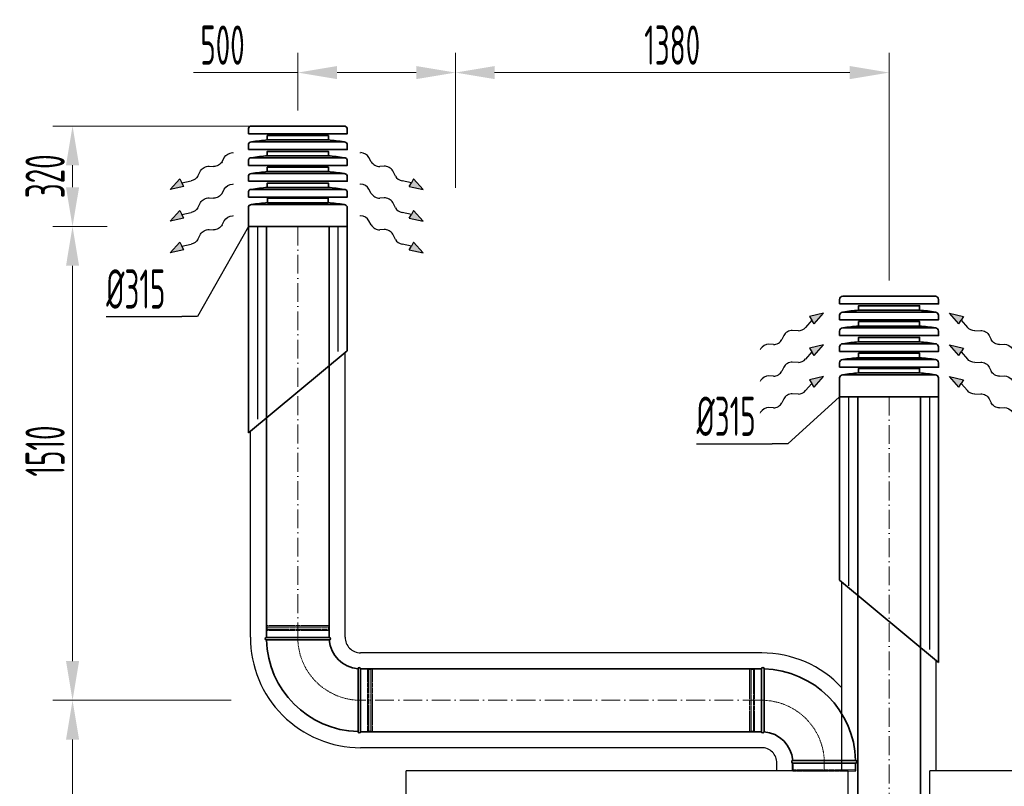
# Model space of a CAD drawing. Header units: millimetres. Extents: x 8221 to 89444, y -105166 to -5578.
# Tile 112 of 118: x 67054 to 70191, y -8020 to -5578. Entities that reach past the tile are written whole.
import ezdxf

# ---------------------------------------------------------------- set-up
doc = ezdxf.new("R2010")
doc.units = ezdxf.units.MM
for name, pattern in [('ACAD_ISO02W100', [15, 12, -3]), ('ACAD_ISO10W100', [18, 12, -3, 0, -3]), ('phl_thick', [0])]:
    doc.linetypes.add(name, pattern=pattern)
for name, color, linetype, lineweight in [('UT_KOTY - DIMENZE', 7, 'Continuous', 5), ('VZT_09 ODA (SÁNÍ) - OBRYS', 3, 'Continuous', 35), ('VZT_0C ODA (SÁNÍ)', 3, 'Continuous', 35), ('VZT_0D EHA (VÝFUK)', 14, 'Continuous', 35), ('VZT_10 ODA (SÁNÍ) - OSA', 3, 'ACAD_ISO10W100', 5), ('VZT_13 EHA (VÝFUK) - OBRYS', 14, 'Continuous', 35), ('VZT_14 EHA (VÝFUK) - OSA', 14, 'ACAD_ISO10W100', 5), ('VZT_30 DISTRIBUČNÍ PRVKY - OBRYS', 1, 'Continuous', 35), ('VZT_50 POPIS - OBECNE', 7, 'Continuous', 13), ('VZT_60_KOTY - DIMENZE', 7, 'Continuous', 5)]:
    doc.layers.add(name, color=color, linetype=linetype, lineweight=lineweight)
doc.layers.add('VZT_15 EHA (VÝFUK) - NETISK', color=8, linetype='ACAD_ISO02W100', lineweight=5, plot=False)
doc.layers.add('VZT_IZOLACE - TEPELNÁ', color=6, linetype='IZOLACE TEPELNA')
doc.styles.add('EVORA_125', font='isocp.shx', dxfattribs={"width": 0.6, "height": 125})
doc.styles.add('ISOCP 2.5', font='isocp.shx', dxfattribs={"width": 0.6, "height": 2.5})
doc.styles.get("Standard").update_dxf_attribs({"font": 'arial.ttf'})
doc.linetypes.add('IZOLACE', pattern='A,0.00254,-2.54,[134,ltypeshp.shx,S=2.54,R=0,X=-2.54,Y=0],-5.08,[134,ltypeshp.shx,S=2.54,R=180,X=2.54,Y=0],-2.54', length=10.16254)
doc.linetypes.add('IZOLACE TEPELNA', pattern='A,12.7,-1.5,["T",Standard,S=2.54,R=0,X=0,Y=-1.27],-3', length=17.2)

msp = doc.modelspace()

# ---------------------------------------------------------------- linework, layer by layer
at = {"color": 8}
for p, q in [((68285.1, -10371.1), (68285.1, -7971.1)), ((69694.1, -7971.1), (68285.1, -7971.1)), ((70281.6, -7971.1), (69954.1, -7971.1))]:
    msp.add_line(p, q, dxfattribs=at)
at = {"layer": 'UT_KOTY - DIMENZE'}
for p, q in [((67940, -5867.1), (67940, -5684.3)), ((68442.2, -6114.1), (68442.2, -5684.3)), ((68442.2, -6114.1), (68442.2, -5684.3)), ((69824.1, -6409.2), (69824.1, -5684.3)), ((67940, -5746.8), (67607.5, -5746.8)), ((68317.2, -5746.8), (68065, -5746.8)), ((69699.1, -5746.8), (68567.2, -5746.8)), ((67890, -5917.1, 0), (67159.6, -5917.1, 0)), ((67222.1, -6112.1, 0), (67222.1, -6042.1, 0)), ((67172.1, -6237.1, 0), (67159.6, -6237.1, 0)), ((67332.2, -6237.1, 0), (67159.6, -6237.1, 0)), ((67222.1, -7620.9, 0), (67222.1, -6362.1, 0)), ((67172.1, -7745.9, 0), (67159.6, -7745.9, 0)), ((67727.7, -7745.9), (67159.6, -7745.9)), ((67222.1, -10246.1), (67222.1, -7870.9))]:
    msp.add_line(p, q, dxfattribs=at)
for points in [[(68065, -5726), (68065, -5767.6), (67940, -5746.8)], [(68317.2, -5726), (68317.2, -5767.6), (68442.2, -5746.8)], [(68567.2, -5726), (68567.2, -5767.6), (68442.2, -5746.8)], [(69699.1, -5726), (69699.1, -5767.6), (69824.1, -5746.8)], [(67201.3, -6042.1, 0), (67243, -6042.1, 0), (67222.1, -5917.1, 0)], [(67201.3, -6112.1, 0), (67243, -6112.1, 0), (67222.1, -6237.1, 0)], [(67201.3, -6362.1, 0), (67243, -6362.1, 0), (67222.1, -6237.1, 0)], [(67201.3, -7620.9, 0), (67243, -7620.9, 0), (67222.1, -7745.9, 0)], [(67201.3, -7870.9), (67243, -7870.9), (67222.1, -7745.9)]]:
    msp.add_solid(points, dxfattribs=at)
at = {"layer": 'VZT_09 ODA (SÁNÍ) - OBRYS'}
for points in [[(69724.1, -9483.8), (69724.1, -6779.2)], [(69924.1, -9483.8), (69924.1, -6779.2)]]:
    msp.add_lwpolyline(points, dxfattribs=at)
at = {"layer": 'VZT_0C ODA (SÁNÍ)'}
for p, q in [((69666.6, -6779.2), (69666.6, -7363.4)), ((69981.6, -6779.2), (69981.6, -7625.1)), ((69666.6, -7363.4), (69981.6, -7625.1))]:
    msp.add_line(p, q, dxfattribs=at)
at = {"layer": 'VZT_0D EHA (VÝFUK)'}
for p, q in [((67782.5, -6237.1), (67782.5, -6894.2)), ((68097.5, -6237.1), (68097.5, -6632.5)), ((68097.5, -6632.5), (67782.5, -6894.2))]:
    msp.add_line(p, q, dxfattribs=at)
at = {"layer": 'VZT_10 ODA (SÁNÍ) - OSA', "ltscale": 5}
msp.add_lwpolyline([(69824.1, -6779.2), (69824.1, -9483.8)], dxfattribs=at)
at = {"layer": 'VZT_13 EHA (VÝFUK) - OBRYS'}
for p, q in [((67840, -7545.9), (68040, -7545.9)), ((67940.1, -7553.9), (67840, -7553.9)), ((68140, -7645.9), (68140, -7845.9)), ((69417.8, -7845.9), (69417.8, -7645.9)), ((69425.8, -7746), (69425.8, -7645.9)), ((68132, -7745.9), (68132, -7845.9)), ((69617.7, -7937.9), (69717.8, -7937.9)), ((69516.8, -7971.1), (69516.8, -7945.9)), ((69717.8, -7945.9), (69517.8, -7945.9)), ((69716.8, -7971.1), (69716.8, -7945.9))]:
    msp.add_line(p, q, dxfattribs=at)
for points in [[(67840, -7545.9), (67840, -6237.1)], [(68040, -7545.9), (68040, -6237.1)], [(68140, -7645.9), (69417.8, -7645.9)], [(68140, -7845.9), (69417.8, -7845.9)]]:
    msp.add_lwpolyline(points, dxfattribs=at)
for centre, radius, start, end in [((67840, -7549.9), 4, 90, 270), ((68140, -7545.9), 300, 181.5281, 268.4719), ((68040, -7549.9), 4, 274.5812, 90), ((68140, -7545.9), 100, 184.5812, 265.4188), ((68136, -7645.9), 4, 0, 175.4188), ((69421.8, -7645.9), 4, 0, 180), ((69417.8, -7945.9), 300, 1.5281, 88.4719), ((68136, -7845.9), 4, 180, 0), ((69421.8, -7845.9), 4, 180, 355.4188), ((69417.8, -7945.9), 100, 4.5812, 85.4188), ((69517.8, -7941.9), 4, 94.5812, 270), ((69717.8, -7941.9), 4, 270, 90)]:
    msp.add_arc(centre, radius, start, end, dxfattribs=at)
for points, knots in [([(67940.1, -7553.9), (67952.7, -7553.9), (67965.2, -7553.9), (67989.1, -7553.9), (68000.2, -7553.9), (68019, -7553.9), (68026.6, -7553.9), (68037.1, -7553.9), (68040, -7553.9), (68040.3, -7553.9), (68040.3, -7553.9), (68040.3, -7553.9)], [157.533456, 157.533456, 157.533456, 157.533456, 195.393508, 195.393508, 234.551342, 234.551342, 273.721472, 273.721472, 312.806301, 312.806301, 315.294186, 315.294186, 315.294186, 315.294186]), ([(68132, -7645.6), (68132, -7645.6), (68132, -7647.8), (68132, -7656.8), (68132, -7663.7), (68132, -7681.5), (68132, -7692.2), (68132, -7715.9), (68132, -7728.8), (68132, -7743.2), (68132, -7744.5), (68132, -7745.9)], [315.294186, 315.294186, 315.294186, 315.294186, 351.735982, 351.735982, 390.710875, 390.710875, 429.832624, 429.832624, 468.991563, 468.991563, 473.053633, 473.053633, 473.053633, 473.053633]), ([(69425.7, -7846.3), (69425.7, -7846.3), (69425.7, -7844), (69425.8, -7835.1), (69425.8, -7828.1), (69425.8, -7810.4), (69425.8, -7799.7), (69425.8, -7775.9), (69425.8, -7763.1), (69425.8, -7748.7), (69425.8, -7747.4), (69425.8, -7746)], [315.294186, 315.294186, 315.294186, 315.294186, 351.735982, 351.735982, 390.710875, 390.710875, 429.832624, 429.832624, 468.991563, 468.991563, 473.053633, 473.053633, 473.053633, 473.053633]), ([(69617.7, -7937.9), (69605.1, -7937.9), (69592.6, -7937.9), (69568.7, -7937.9), (69557.6, -7937.9), (69538.8, -7937.9), (69531.2, -7938), (69520.7, -7938), (69517.8, -7938), (69517.5, -7938), (69517.4, -7938), (69517.4, -7938)], [157.533456, 157.533456, 157.533456, 157.533456, 195.393508, 195.393508, 234.551342, 234.551342, 273.721472, 273.721472, 312.806301, 312.806301, 315.294186, 315.294186, 315.294186, 315.294186])]:
    msp.add_open_spline(points, degree=3, knots=knots, dxfattribs=at)
at = {"layer": 'VZT_14 EHA (VÝFUK) - OSA', "ltscale": 0.3}
for p, q in [((69417.8, -7745.9), (69417.8, -7745.9)), ((69617.8, -7945.9), (69617.8, -7945.9))]:
    msp.add_line(p, q, dxfattribs=at)
at = {"layer": 'VZT_14 EHA (VÝFUK) - OSA', "ltscale": 5}
msp.add_line((69616.8, -7945.9), (69616.8, -7971.1), dxfattribs=at)
for points in [[(67940, -6237.1), (67940, -7545.9)], [(69417.8, -7745.9), (68140, -7745.9)]]:
    msp.add_lwpolyline(points, dxfattribs=at)
at = {"layer": 'VZT_14 EHA (VÝFUK) - OSA', "ltscale": 0.3}
msp.add_lwpolyline([(68140, -7745.9), (68140, -7745.9, -0.414214), (67940, -7545.9), (67940, -7545.9)], format="xyb", dxfattribs=at)
msp.add_arc((69417.8, -7945.9), 200, 0, 90, dxfattribs=at)
at = {"layer": 'VZT_15 EHA (VÝFUK) - NETISK', "ltscale": 0.4}
for p, q in [((68040, -7512.4), (67840, -7512.4)), ((67840, -7512.4), (67840, -7512.9)), ((68040, -7512.9), (67840, -7512.9)), ((68040, -7519.9), (67840, -7519.9)), ((67840, -7519.9), (67840, -7520.4)), ((68040, -7520.4), (67840, -7520.4)), ((68039, -7507.9), (67841, -7507.9)), ((67841, -7507.9), (67841, -7511.9)), ((68039, -7511.9), (67841, -7511.9)), ((68039, -7523.9), (67841, -7523.9)), ((67841, -7523.9), (67841, -7545.9)), ((67842, -7511.9), (67842, -7512.4)), ((67842, -7512.9), (67842, -7519.9)), ((67842, -7520.4), (67842, -7523.9)), ((68038, -7511.9), (68038, -7512.4)), ((68038, -7512.9), (68038, -7519.9)), ((68038, -7520.4), (68038, -7523.9)), ((68039, -7507.9), (68039, -7511.9)), ((68039, -7523.9), (68039, -7545.9)), ((68040, -7512.4), (68040, -7512.9)), ((68040, -7519.9), (68040, -7520.4)), ((68140, -7646.9), (68162, -7646.9)), ((68162, -7646.9), (68162, -7844.9)), ((68162, -7647.9), (68165.5, -7647.9)), ((68165.5, -7645.9), (68165.5, -7845.9)), ((68165.5, -7645.9), (68166, -7645.9)), ((68166, -7645.9), (68166, -7845.9)), ((68166, -7647.9), (68173, -7647.9)), ((68173, -7645.9), (68173, -7845.9)), ((68173, -7645.9), (68173.5, -7645.9)), ((68173.5, -7645.9), (68173.5, -7845.9)), ((68173.5, -7647.9), (68174, -7647.9)), ((68174, -7646.9), (68174, -7844.9)), ((68174, -7646.9), (68178, -7646.9)), ((68178, -7646.9), (68178, -7844.9)), ((69379.8, -7844.9), (69379.8, -7646.9)), ((69383.8, -7646.9), (69379.8, -7646.9)), ((69383.8, -7844.9), (69383.8, -7646.9)), ((69384.3, -7647.9), (69383.8, -7647.9)), ((69384.3, -7845.9), (69384.3, -7645.9)), ((69384.8, -7645.9), (69384.3, -7645.9)), ((69384.8, -7845.9), (69384.8, -7645.9)), ((69391.8, -7647.9), (69384.8, -7647.9)), ((69391.8, -7845.9), (69391.8, -7645.9)), ((69392.3, -7645.9), (69391.8, -7645.9)), ((69392.3, -7845.9), (69392.3, -7645.9)), ((69395.8, -7647.9), (69392.3, -7647.9)), ((69395.8, -7844.9), (69395.8, -7646.9)), ((69417.8, -7646.9), (69395.8, -7646.9)), ((68162, -7843.9), (68165.5, -7843.9)), ((68166, -7843.9), (68173, -7843.9)), ((68173.5, -7843.9), (68174, -7843.9)), ((69384.3, -7843.9), (69383.8, -7843.9)), ((69391.8, -7843.9), (69384.8, -7843.9)), ((69395.8, -7843.9), (69392.3, -7843.9)), ((68140, -7844.9), (68162, -7844.9)), ((68165.5, -7845.9), (68166, -7845.9)), ((68173, -7845.9), (68173.5, -7845.9)), ((68174, -7844.9), (68178, -7844.9)), ((69383.8, -7844.9), (69379.8, -7844.9)), ((69384.8, -7845.9), (69384.3, -7845.9)), ((69392.3, -7845.9), (69391.8, -7845.9)), ((69417.8, -7844.9), (69395.8, -7844.9)), ((69518.8, -7967.9), (69518.8, -7945.9)), ((69518.8, -7967.9), (69716.8, -7967.9)), ((69519.8, -7971.4), (69519.8, -7967.9)), ((69715.8, -7971.4), (69715.8, -7967.9)), ((69716.8, -7967.9), (69716.8, -7945.9)), ((69517.8, -7971.4), (69717.8, -7971.4)), ((69517.8, -7971.9), (69517.8, -7971.4)), ((69517.8, -7971.9), (69717.8, -7971.9)), ((69717.8, -7971.9), (69717.8, -7971.4))]:
    msp.add_line(p, q, dxfattribs=at)
at = {"layer": 'VZT_30 DISTRIBUČNÍ PRVKY - OBRYS', "linetype": 'phl_thick'}
for points in [[(67782.4, -5941.6), (67782.4, -5927.3, -0.414214), (67792.5, -5917.1), (68087.5, -5917.1, -0.414214), (68097.6, -5927.3), (68097.6, -5941.6)], [(67782.4, -5992), (67782.4, -5977.6, -0.414214), (67792.5, -5967.5), (68087.5, -5967.5, -0.414214), (68097.6, -5977.6), (68097.6, -5992)], [(67782.4, -6042.4), (67782.4, -6028.1, -0.414214), (67792.5, -6017.9), (68087.5, -6017.9, -0.414214), (68097.6, -6028.1), (68097.6, -6042.4)], [(67782.4, -6092.8), (67782.4, -6078.5, -0.414214), (67792.5, -6068.3), (68087.5, -6068.3, -0.414214), (68097.6, -6078.5), (68097.6, -6092.8)], [(67782.4, -6143.2), (67782.4, -6128.9, -0.414214), (67792.5, -6118.7), (68087.5, -6118.7, -0.414214), (68097.6, -6128.9), (68097.6, -6143.2)], [(69666.5, -6483.7), (69666.5, -6469.3, -0.414214), (69676.6, -6459.2), (69971.6, -6459.2, -0.414214), (69981.7, -6469.3), (69981.7, -6483.7)], [(69666.5, -6534.1), (69666.5, -6519.7, -0.414214), (69676.6, -6509.6), (69971.6, -6509.6, -0.414214), (69981.7, -6519.7), (69981.7, -6534.1)], [(69666.5, -6584.5), (69666.5, -6570.1, -0.414214), (69676.6, -6560), (69971.6, -6560, -0.414214), (69981.7, -6570.1), (69981.7, -6584.5)], [(69666.5, -6634.9), (69666.5, -6620.5, -0.414214), (69676.6, -6610.4), (69971.6, -6610.4, -0.414214), (69981.7, -6620.5), (69981.7, -6634.9)], [(69666.5, -6685.3), (69666.5, -6670.9, -0.414214), (69676.6, -6660.8), (69971.6, -6660.8, -0.414214), (69981.7, -6670.9), (69981.7, -6685.3)]]:
    msp.add_lwpolyline(points, format="xyb", close=True, dxfattribs=at)
for points in [[(67842.8, -5961.5), (67842.8, -5947.4), (68037.3, -5947.4), (68037.3, -5961.5)], [(67842.8, -6011.9), (67842.8, -5997.8), (68037.3, -5997.8), (68037.3, -6011.9)], [(67842.8, -6062.3), (67842.8, -6048.2), (68037.3, -6048.2), (68037.3, -6062.3)], [(67842.8, -6112.7), (67842.8, -6098.6), (68037.3, -6098.6), (68037.3, -6112.7)], [(68037.2, -6161.1), (68037.2, -6147), (67842.9, -6147), (67842.9, -6161.1)], [(69726.9, -6503.6), (69726.9, -6489.5), (69921.4, -6489.5), (69921.4, -6503.6)], [(69726.9, -6554), (69726.9, -6539.9), (69921.4, -6539.9), (69921.4, -6554)], [(69726.9, -6604.4), (69726.9, -6590.3), (69921.4, -6590.3), (69921.4, -6604.4)], [(69726.9, -6654.8), (69726.9, -6640.7), (69921.4, -6640.7), (69921.4, -6654.8)], [(69921.2, -6703.2), (69921.2, -6689.1), (69727, -6689.1), (69727, -6703.2)]]:
    msp.add_lwpolyline(points, close=True, dxfattribs=at)
for points in [[(67782.5, -6177.3), (67782.5, -6237.1), (68097.5, -6237.1), (68097.5, -6177.3, 0.414214), (68087.4, -6167.1), (67792.6, -6167.1, 0.414214), (67782.5, -6177.3)], [(69666.6, -6719.3), (69666.6, -6779.2), (69981.6, -6779.2), (69981.6, -6719.3, 0.414214), (69971.5, -6709.2), (69676.7, -6709.2, 0.414214), (69666.6, -6719.3)]]:
    msp.add_lwpolyline(points, format="xyb", dxfattribs=at)
for centre, start, end in [((67896.7, -6624), 94.6512, 99.003), ((67983.4, -6624), 80.997, 85.3488), ((67896.7, -6674.4), 94.6512, 99.003), ((67983.4, -6674.4), 80.997, 85.3488), ((67896.7, -6724.8), 94.6512, 99.003), ((67983.4, -6724.8), 80.997, 85.3488), ((67896.7, -6775.2), 94.6512, 99.003), ((67983.4, -6775.2), 80.997, 85.3488), ((67896.8, -6823.6), 94.6512, 99.003), ((67983.3, -6823.6), 80.997, 85.3488), ((69780.8, -7166.1), 94.6512, 99.003), ((69867.5, -7166.1), 80.997, 85.3488), ((69780.8, -7216.5), 94.6512, 99.003), ((69867.5, -7216.5), 80.997, 85.3488), ((69780.8, -7266.9), 94.6512, 99.003), ((69867.5, -7266.9), 80.997, 85.3488), ((69780.8, -7317.3), 94.6512, 99.003), ((69867.5, -7317.3), 80.997, 85.3488), ((69780.9, -7365.7), 94.6512, 99.003), ((69867.4, -7365.7), 80.997, 85.3488)]:
    msp.add_arc(centre, 664.7, start, end, dxfattribs=at)
at = {"layer": 'VZT_50 POPIS - OBECNE', "color": 0, "lineweight": -2}
for p, q in [((67698.4, -6030.6), (67705.6, -6017)), ((68173.9, -6030.6), (68166.7, -6017)), ((67657.1, -6044.8), (67671.4, -6045.7)), ((68215.2, -6044.8), (68200.9, -6045.7)), ((67532.9, -6118.8), (67563.6, -6085.6)), ((67563.6, -6085.6), (67570.4, -6097.8)), ((67621, -6077.2), (67630.1, -6059.9)), ((68251.4, -6077.2), (68242.3, -6059.9)), ((68308.7, -6085.6), (68301.9, -6097.8)), ((68339.4, -6118.8), (68308.7, -6085.6)), ((67577.2, -6109.9), (67532.9, -6118.8)), ((67570.4, -6097.8), (67600.1, -6091.9)), ((67577.2, -6109.9), (67570.4, -6097.8)), ((67698.4, -6131.4), (67705.6, -6117.8)), ((68173.9, -6131.4), (68166.7, -6117.8)), ((68301.9, -6097.8), (68272.3, -6091.9)), ((68295.1, -6109.9), (68301.9, -6097.8)), ((68295.1, -6109.9), (68339.4, -6118.8)), ((67657.1, -6145.6), (67671.4, -6146.5)), ((68215.2, -6145.6), (68200.9, -6146.5)), ((67621, -6178), (67630.1, -6160.7)), ((68251.4, -6178), (68242.3, -6160.7)), ((67532.9, -6219.6), (67563.6, -6186.4)), ((67577.2, -6210.7), (67532.9, -6219.6)), ((67563.6, -6186.4), (67570.4, -6198.6)), ((67570.4, -6198.6), (67600.1, -6192.7)), ((67577.2, -6210.7), (67570.4, -6198.6)), ((68301.9, -6198.6), (68272.3, -6192.7)), ((68295.1, -6210.7), (68301.9, -6198.6)), ((68295.1, -6210.7), (68339.4, -6219.6)), ((68308.7, -6186.4), (68301.9, -6198.6)), ((68339.4, -6219.6), (68308.7, -6186.4)), ((67698.4, -6232.2), (67705.6, -6218.6)), ((68173.9, -6232.2), (68166.7, -6218.6)), ((67621, -6278.8), (67630.1, -6261.5)), ((67657.1, -6246.4), (67671.4, -6247.3)), ((68215.2, -6246.4), (68200.9, -6247.3)), ((68251.4, -6278.8), (68242.3, -6261.5)), ((67532.9, -6320.4), (67563.6, -6287.2)), ((67563.6, -6287.2), (67570.4, -6299.4)), ((67570.4, -6299.4), (67600.1, -6293.5)), ((67577.2, -6311.5), (67570.4, -6299.4)), ((68301.9, -6299.4), (68272.3, -6293.5)), ((68295.1, -6311.5), (68301.9, -6299.4)), ((68308.7, -6287.2), (68301.9, -6299.4)), ((68339.4, -6320.4), (68308.7, -6287.2)), ((67577.2, -6311.5), (67532.9, -6320.4)), ((68295.1, -6311.5), (68339.4, -6320.4)), ((69615.2, -6513.5), (69571.1, -6523.5)), ((69571.1, -6523.5), (69578.3, -6535.5)), ((69585.4, -6547.5), (69615.2, -6513.5)), ((70017, -6513.5), (70061, -6523.5)), ((70046.8, -6547.5), (70017, -6513.5)), ((70061, -6523.5), (70053.9, -6535.5)), ((69578.3, -6535.5), (69558.3, -6558.2)), ((69585.4, -6547.5), (69578.3, -6535.5)), ((70046.8, -6547.5), (70053.9, -6535.5)), ((70053.9, -6535.5), (70073.8, -6558.2)), ((69489.1, -6584.1), (69482.7, -6596.9)), ((69535.2, -6569), (69515.7, -6568.2)), ((70097, -6569), (70116.5, -6568.2)), ((70143.1, -6584.1), (70149.5, -6596.9)), ((69456.1, -6612.8), (69440.8, -6612.2)), ((69615.2, -6614.3), (69571.1, -6624.3)), ((69585.4, -6648.3), (69615.2, -6614.3)), ((70017, -6614.3), (70061, -6624.3)), ((70046.8, -6648.3), (70017, -6614.3)), ((70176.1, -6612.8), (70191.4, -6612.2)), ((69578.3, -6636.3), (69558.3, -6659)), ((69571.1, -6624.3), (69578.3, -6636.3)), ((69585.4, -6648.3), (69578.3, -6636.3)), ((70046.8, -6648.3), (70053.9, -6636.3)), ((70061, -6624.3), (70053.9, -6636.3)), ((70053.9, -6636.3), (70073.8, -6659)), ((69535.2, -6669.8), (69515.7, -6669)), ((70097, -6669.8), (70116.5, -6669)), ((69456.1, -6713.6), (69440.8, -6713)), ((69489.1, -6684.9), (69482.7, -6697.7)), ((70143.1, -6684.9), (70149.5, -6697.7)), ((70176.1, -6713.6), (70191.4, -6713)), ((69578.3, -6737.1), (69558.3, -6759.8)), ((69615.2, -6715.1), (69571.1, -6725.1)), ((69571.1, -6725.1), (69578.3, -6737.1)), ((69585.4, -6749.1), (69578.3, -6737.1)), ((69585.4, -6749.1), (69615.2, -6715.1)), ((70017, -6715.1), (70061, -6725.1)), ((70046.8, -6749.1), (70017, -6715.1)), ((70046.8, -6749.1), (70053.9, -6737.1)), ((70061, -6725.1), (70053.9, -6737.1)), ((70053.9, -6737.1), (70073.8, -6759.8)), ((69535.2, -6770.6), (69515.7, -6769.8)), ((70097, -6770.6), (70116.5, -6769.8)), ((69489.1, -6785.7), (69482.7, -6798.5)), ((70143.1, -6785.7), (70149.5, -6798.5)), ((69456.1, -6814.4), (69440.8, -6813.8)), ((70176.1, -6814.4), (70191.4, -6813.8))]:
    msp.add_line(p, q, dxfattribs=at)
at = {"layer": 'VZT_50 POPIS - OBECNE'}
for p, q in [((67731.6, -6001.9), (67735.2, -6001.9)), ((68140.7, -6001.9), (68137.1, -6001.9)), ((67731.6, -6102.7), (67735.2, -6102.7)), ((68140.7, -6102.7), (68137.1, -6102.7)), ((67731.6, -6203.5), (67735.2, -6203.5)), ((68140.7, -6203.5), (68137.1, -6203.5)), ((69414.6, -6627.2), (69412.9, -6630.3)), ((69414.6, -6728), (69412.9, -6731.1)), ((69414.6, -6828.8), (69412.9, -6831.9))]:
    msp.add_line(p, q, dxfattribs=at)
at = {"layer": 'VZT_50 POPIS - OBECNE', "color": 0, "lineweight": -2, "extrusion": (0, 0, -1)}
for centre, major_axis, start_param, end_param in [((67723.7, -6017.6), (-18.8, -10.5), 0.766537, 2.320574), ((67648.1, -6060.5), (-18.8, -10.5), 0.766537, 2.375056), ((67680.4, -6030), (-18.8, -10.5), 3.908129, 5.516649), ((67602.9, -6076.6), (-18.8, -10.5), 3.908129, 5.191299), ((67723.7, -6118.4), (-18.8, -10.5), 0.766537, 2.320574), ((67648.1, -6161.3), (-18.8, -10.5), 0.766537, 2.375056), ((67680.4, -6130.8), (-18.8, -10.5), 3.908129, 5.516649), ((67602.9, -6177.4), (-18.8, -10.5), 3.908129, 5.191299), ((67723.7, -6219.2), (-18.8, -10.5), 0.766537, 2.320574), ((67680.4, -6231.6), (-18.8, -10.5), 3.908129, 5.516649), ((67648.1, -6262.1), (-18.8, -10.5), 0.766537, 2.375056), ((67602.9, -6278.2), (-18.8, -10.5), 3.908129, 5.191299), ((70088.5, -6553), (-18.5, 11), 3.908129, 5.191299), ((70125, -6584.2), (-18.5, 11), 0.766537, 2.375056), ((70167.5, -6596.9), (-18.5, 11), 3.908129, 5.516649), ((70199.9, -6628.1), (-18.5, 11), 0.766537, 2.320574), ((70088.5, -6653.8), (-18.5, 11), 3.908129, 5.191299), ((70125, -6685), (-18.5, 11), 0.766537, 2.375056), ((70167.5, -6697.6), (-18.5, 11), 3.908129, 5.516649), ((70199.9, -6728.9), (-18.5, 11), 0.766537, 2.320574), ((70088.5, -6754.6), (-18.5, 11), 3.908129, 5.191299), ((70125, -6785.8), (-18.5, 11), 0.766537, 2.375056), ((70167.5, -6798.4), (-18.5, 11), 3.908129, 5.516649), ((70199.9, -6829.7), (-18.5, 11), 0.766537, 2.320574)]:
    msp.add_ellipse(centre, major_axis=major_axis, ratio=0.625, start_param=start_param, end_param=end_param, dxfattribs=at)
at = {"layer": 'VZT_50 POPIS - OBECNE', "color": 0, "lineweight": -2}
for centre, major_axis, start_param, end_param in [((68148.7, -6017.6), (18.8, -10.5), 0.766537, 2.320574), ((68192, -6030), (18.8, -10.5), 3.908129, 5.516649), ((68224.2, -6060.5), (18.8, -10.5), 0.766537, 2.375056), ((68269.4, -6076.6), (18.8, -10.5), 3.908129, 5.191299), ((68148.7, -6118.4), (18.8, -10.5), 0.766537, 2.320574), ((68192, -6130.8), (18.8, -10.5), 3.908129, 5.516649), ((68224.2, -6161.3), (18.8, -10.5), 0.766537, 2.375056), ((68269.4, -6177.4), (18.8, -10.5), 3.908129, 5.191299), ((68148.7, -6219.2), (18.8, -10.5), 0.766537, 2.320574), ((68192, -6231.6), (18.8, -10.5), 3.908129, 5.516649), ((68224.2, -6262.1), (18.8, -10.5), 0.766537, 2.375056), ((68269.4, -6278.2), (18.8, -10.5), 3.908129, 5.191299), ((69507.1, -6584.2), (18.5, 11), 0.766537, 2.375056), ((69543.7, -6553), (18.5, 11), 3.908129, 5.191299), ((69432.3, -6628.1), (18.5, 11), 0.766537, 2.320574), ((69464.6, -6596.9), (18.5, 11), 3.908129, 5.516649), ((69507.1, -6685), (18.5, 11), 0.766537, 2.375056), ((69543.7, -6653.8), (18.5, 11), 3.908129, 5.191299), ((69432.3, -6728.9), (18.5, 11), 0.766537, 2.320574), ((69464.6, -6697.6), (18.5, 11), 3.908129, 5.516649), ((69507.1, -6785.8), (18.5, 11), 0.766537, 2.375056), ((69543.7, -6754.6), (18.5, 11), 3.908129, 5.191299), ((69464.6, -6798.4), (18.5, 11), 3.908129, 5.516649), ((69432.3, -6829.7), (18.5, 11), 0.766537, 2.320574)]:
    msp.add_ellipse(centre, major_axis=major_axis, ratio=0.625, start_param=start_param, end_param=end_param, dxfattribs=at)
for points in [[(67577.2, -6109.9), (67563.6, -6085.6), (67532.9, -6118.8)], [(68295.1, -6109.9), (68308.7, -6085.6), (68339.4, -6118.8)], [(67577.2, -6210.7), (67563.6, -6186.4), (67532.9, -6219.6)], [(68295.1, -6210.7), (68308.7, -6186.4), (68339.4, -6219.6)], [(67577.2, -6311.5), (67563.6, -6287.2), (67532.9, -6320.4)], [(68295.1, -6311.5), (68308.7, -6287.2), (68339.4, -6320.4)], [(69585.4, -6547.5), (69571.1, -6523.5), (69615.2, -6513.5)], [(70046.8, -6547.5), (70061, -6523.5), (70017, -6513.5)], [(69585.4, -6648.3), (69571.1, -6624.3), (69615.2, -6614.3)], [(70046.8, -6648.3), (70061, -6624.3), (70017, -6614.3)], [(69585.4, -6749.1), (69571.1, -6725.1), (69615.2, -6715.1)], [(70046.8, -6749.1), (70061, -6725.1), (70017, -6715.1)]]:
    msp.add_solid(points, dxfattribs=at)
at = {"layer": 'VZT_60_KOTY - DIMENZE', "linetype": 'ByBlock', "lineweight": -2}
for p, q in [((67619.9, -6523.7), (67569.9, -6523.7)), ((69501.1, -6929), (69451.1, -6929))]:
    msp.add_line(p, q, dxfattribs=at)
for points in [[(67782.5, -6237.1), (67619.9, -6523.7)], [(67329.3, -6523.7), (67569.9, -6523.7)], [(69666.6, -6779.2), (69501.1, -6929)], [(69210.5, -6929), (69451.1, -6929)]]:
    msp.add_lwpolyline(points, dxfattribs=at)
at = {"layer": 'VZT_IZOLACE - TEPELNÁ', "linetype": 'IZOLACE', "ltscale": 0.04}
for p, q in [((67811.9, -6237.1), (67811.9, -6850.6)), ((68067.5, -6237.1), (68067.5, -6635.5)), ((69695, -6779.2), (69695, -7381.1)), ((69953.5, -6779.2), (69953.5, -7584))]:
    msp.add_line(p, q, dxfattribs=at)
at = {"layer": 'VZT_IZOLACE - TEPELNÁ', "ltscale": 0.5}
for p, q in [((68091, -7544.9), (68091, -6637.9)), ((67789, -7545), (67789, -6888.8)), ((69674.1, -7971.1), (69674.1, -7369.7)), ((69418.2, -7594.9), (68140, -7594.9)), ((69974.1, -7971.1), (69974.1, -7618.9)), ((69418.2, -7896.9), (68140, -7896.9)), ((69466.8, -7971.1), (69466.8, -7945.9)), ((69694.1, -8867.2), (69694.1, -7971.1)), ((69954.1, -9498.9), (69954.1, -7971.1))]:
    msp.add_line(p, q, dxfattribs=at)
for centre, radius, start, end in [((68140, -7545.9), 351, 179.8502, 270), ((68140, -7545.9), 49, 178.7388, 270), ((69417.8, -7945.9), 351, 43.0843, 90), ((69417.8, -7945.9), 49, 0, 90.5492)]:
    msp.add_arc(centre, radius, start, end, dxfattribs=at)

# ---------------------------------------------------------------- texts
at = {"layer": 'UT_KOTY - DIMENZE', "char_height": 125, "attachment_point": 5, "style": 'ISOCP 2.5'}
for s, insert in [('500', (67700, -5659.3)), ('1380', (69133.1, -5659.3))]:
    msp.add_mtext(s, dxfattribs=dict(at, insert=insert))
at = {"layer": 'UT_KOTY - DIMENZE', "char_height": 125, "attachment_point": 5, "rotation": 90, "style": 'ISOCP 2.5'}
for s, insert in [('320', (67134.6, -6077.1, 0)), ('1510', (67134.6, -6952.2, 0))]:
    msp.add_mtext(s, dxfattribs=dict(at, insert=insert))
at = {"layer": 'VZT_60_KOTY - DIMENZE', "linetype": 'phl_thick', "char_height": 125, "attachment_point": 1, "style": 'EVORA_125'}
for insert in [(67329.3, -6373.7), (69210.5, -6779)]:
    msp.add_mtext('%%C315', dxfattribs=dict(at, insert=insert))

doc.saveas('drawing.dxf')
